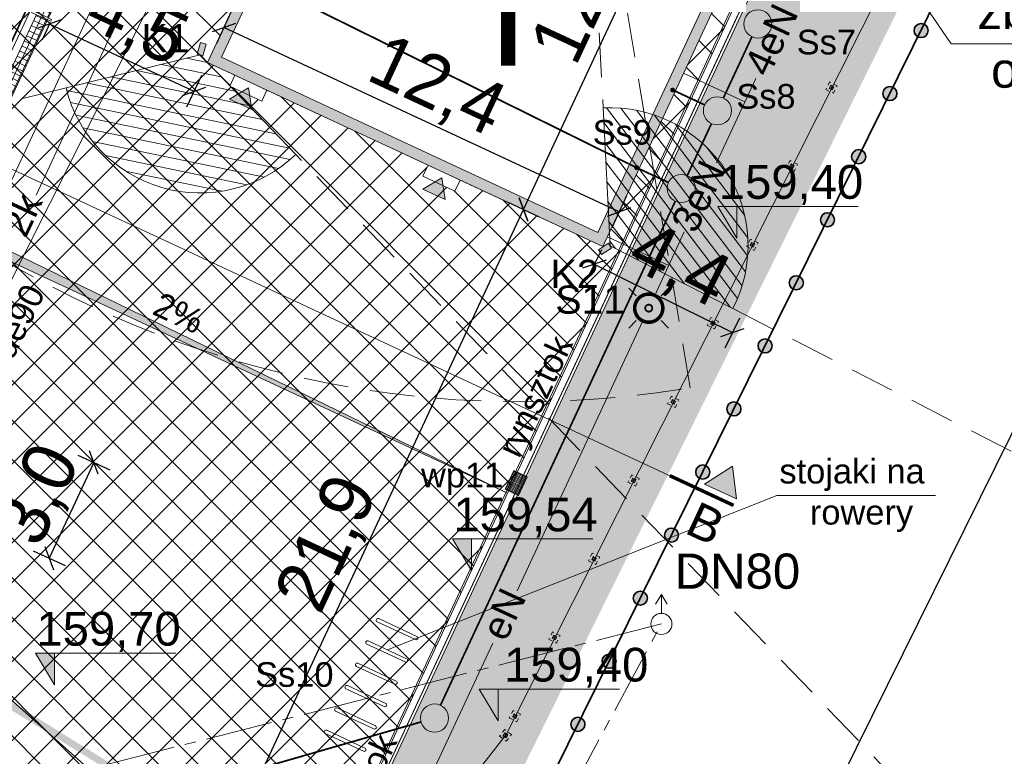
# Model space of a CAD drawing. Header units: millimetres. Extents: x 1962 to 3194, y -795 to -219.
# Tile 54 of 256: x 2251 to 2279, y -650 to -630. Entities that reach past the tile are written whole.
import ezdxf

# ---------------------------------------------------------------- set-up
doc = ezdxf.new("R2010")
doc.units = ezdxf.units.MM
for name, pattern in [('BORDER2', [22.225, 6.35, -3.175, 6.35, -3.175, 0, -3.175]), ('CENTER2', [28.575, 19.05, -3.175, 3.175, -3.175]), ('HIDDEN', [9.525, 6.35, -3.175]), ('L_0_45', [0.5, 0.25, -0.25])]:
    doc.linetypes.add(name, pattern=pattern)
doc.layers.get('0').update_dxf_attribs({"lineweight": 5})
doc.layers.get('Defpoints').update_dxf_attribs({"lineweight": 9})
for name, color, linetype, lineweight in [('A_boisko kolory', 78, 'Continuous', 9), ('A_boisko piłkochwyty', 62, 'Continuous', 9), ('A_chodnik', 132, 'Continuous', 9), ('A_granica obszaru opracowania', 5, 'Continuous', 9), ('A_hatch nawierzchnia', 253, 'Continuous', 9), ('A_hatch zieleń', 3, 'Continuous', 9), ('A_kamery', 23, 'Continuous', 9), ('A_koty wysokośc.', 53, 'Continuous', 9), ('A_latarnie', 22, 'Continuous', 9), ('A_linie przekrojowe', 114, 'Continuous', 9), ('A_mapa projektowa', 253, 'Continuous', 9), ('A_obiekty kontenery', 152, 'Continuous', 9), ('A_obiekty kontenery opisy', 142, 'Continuous', 9), ('A_ogrodzenie 2_4m', 45, 'Continuous', 9), ('A_opisy', 13, 'Continuous', 9), ('A_pzt granica działki', 1, 'BORDER2', 9), ('A_spadki nawierzchni', 7, 'Continuous', 9), ('A_strefy oddziaływania obiektów', 71, 'L_0_45', 9), ('A_usunięcia', 1, 'Continuous', 9), ('A_wymiary pzt', 116, 'Continuous', 9), ('A_wyposażenie kanalizacja', 32, 'Continuous', 9), ('IE_kk', 30, 'Continuous', 9), ('IE_nn', 1, 'Continuous', 9), ('S-kd', 230, 'Continuous', 9), ('S-ks', 12, 'Continuous', 9), ('S-woda', 160, 'Continuous', 5), ('Z_UWAGI INSTALACJE WODNE', 4, 'Continuous', 9)]:
    doc.layers.add(name, color=color, linetype=linetype, lineweight=lineweight)
doc.styles.get("Standard").update_dxf_attribs({"font": 'arial.ttf'})
doc.styles.add('wymiary pzt', font='txt')
doc.dimstyles.new('wymiary pzt', dxfattribs={"dimtxt": 1.5, "dimasz": 0.5, "dimexe": 0.5, "dimexo": 0.1, "dimgap": 0.05, "dimtad": 1, "dimdec": 1, "dimrnd": 0.1, "dimzin": 0, "dimtxsty": 'wymiary pzt', "dimblk": 'OBLIQUE', "dimcen": 1, "dimadec": 1, "dimazin": 0, "dimtfac": 1, "dimtmove": 0, "dimatfit": 3, "dimfxl": 0, "dimarcsym": 0})
picture_1 = doc.add_image_def('image1.tif', size_in_pixel=(3404, 2413))

# ---------------------------------------------------------------- blocks, each defined once
blk = doc.blocks.new('zw$5BF2')
at = {"layer": 'A_obiekty kontenery opisy'}
h = blk.add_hatch(color=256, dxfattribs=at)
h.dxf.hatch_style = 1
h.paths.add_polyline_path([(-0.75, 0.5), (0, 0), (-0.75, -0.5)])
blk.add_lwpolyline([(-0.75, 0.5), (0, 0), (-0.75, -0.5)], close=True, dxfattribs=at)
blk = doc.blocks.new('zw$FF17')
at = {"layer": 'A_obiekty kontenery opisy'}
h = blk.add_hatch(color=256, dxfattribs=at)
h.dxf.hatch_style = 1
h.paths.add_polyline_path([(-12.396, -48.568), (-12.396, -43.412), (-9.367, -43.412), (-9.367, -41.254), (-12.396, -41.254), (-12.396, -36.098), (0, -36.098), (0, -48.568)])
h.paths.add_polyline_path([(-12.096, -48.268), (-12.096, -43.712), (-9.067, -43.712), (-9.067, -40.954), (-12.096, -40.954), (-12.096, -36.398), (-0.3, -36.398), (-0.3, -48.268)], flags=16)
at = {"layer": 'A_wyposażenie kanalizacja'}
h = blk.add_hatch(color=256, dxfattribs=at)
h.dxf.hatch_style = 1
h.paths.add_polyline_path([(-0.08, -43.641, -0.414214), (-0.025, -43.696, -2.414214)])
h = blk.add_hatch(color=256, dxfattribs=at)
h.dxf.hatch_style = 1
h.paths.add_polyline_path([(-0.08, -46.076, -0.414214), (-0.025, -46.131, -2.414214)])
at = {"layer": 'A_obiekty kontenery'}
for points in [[(0, -36.098), (-12.396, -36.098), (-12.396, -41.254), (-9.367, -41.254), (-9.367, -43.412), (-12.396, -43.412), (-12.396, -48.568), (0, -48.568)], [(-0.3, -36.398), (-12.096, -36.398), (-12.096, -40.954), (-9.067, -40.954), (-9.067, -43.712), (-12.096, -43.712), (-12.096, -48.268), (-0.3, -48.268)], [(-10.537, -48.568), (-11.537, -48.568), (-11.537, -48.918), (-10.537, -48.918)], [(-4.479, -48.568), (-5.479, -48.568), (-5.479, -48.918), (-4.479, -48.918)]]:
    blk.add_lwpolyline(points, close=True, dxfattribs=at)
at = {"layer": 'A_wyposażenie kanalizacja'}
for centre in [(-0.08, -43.696), (-0.08, -46.131)]:
    blk.add_circle(centre, 0.055, dxfattribs=at)
at = {"layer": 'A_obiekty kontenery', "xscale": 0.7000000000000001, "yscale": 0.7000000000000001, "zscale": 0.7000000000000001, "rotation": 89.99999999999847}
for p in [(-11.037, -48.728), (-4.979, -48.728)]:
    blk.add_blockref('zw$5BF2', p, dxfattribs=at)
blk = doc.blocks.new('zw$B4C7')
at = {"layer": 'Z_UWAGI INSTALACJE WODNE'}
blk.add_lwpolyline([(-87.991, 37.758), (-0.24, -3.12), (-26.531, -59.557), (-114.282, -18.679)], dxfattribs=at)
at = {"layer": 'Z_UWAGI INSTALACJE WODNE', "linetype": 'L_0_45', "ltscale": 2}
blk.add_lwpolyline([(-0.373, -3.169, 0.05, 0.05, 0), (-26.579, -59.424, 0.05, 0.05, 0), (-114.239, -18.588, 0, 0, 0)], format="xyseb", dxfattribs=at)
blk = doc.blocks.new('zw$72B4')
at = {"layer": 'A_ogrodzenie 2_4m'}
for p, q in [((0.05, -0.05), (-0.05, 0.05)), ((-0.05, -0.05), (0.05, 0.05))]:
    blk.add_line(p, q, dxfattribs=at)
at = {"layer": 'A_ogrodzenie 2_4m', "linetype": 'HIDDEN', "ltscale": 0.01}
blk.add_lwpolyline([(-0.12, 0.12), (-0.12, -0.12), (0.12, -0.12), (0.12, 0.12)], close=True, dxfattribs=at)
at = {"layer": 'A_ogrodzenie 2_4m'}
blk.add_lwpolyline([(-0.05, 0.05), (-0.05, -0.05), (0.05, -0.05), (0.05, 0.05)], close=True, dxfattribs=at)
blk = doc.blocks.new('zw$4BF9')
at = {"layer": 'A_ogrodzenie 2_4m'}
blk.add_lwpolyline([(59.053, 73.799), (29.362, 14.847), (23.382, 7.169)], dxfattribs=at)
for p, rotation in [((38.609, 33.233), 63.26799960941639), ((37.484, 31), 63.26799960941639), ((37.484, 31), 63.26799960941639), ((36.36, 28.767), 63.26799960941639), ((35.235, 26.534), 63.26799960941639), ((34.111, 24.301), 63.26799960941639), ((32.986, 22.069), 63.26799960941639), ((31.861, 19.836), 63.26799960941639), ((30.737, 17.603), 63.26799960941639), ((29.612, 15.37), 63.26799960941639), ((29.342, 14.821), 52.08704927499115)]:
    blk.add_blockref('zw$72B4', p, dxfattribs=dict(at, rotation=rotation))
blk = doc.blocks.new('zw$BBFF')
at = {"layer": 'A_boisko piłkochwyty'}
for p, q in [((0.1, 0.03), (0.6, 0.03)), ((0.6, 0.03), (0.6, -0.03)), ((0.6, -0.03), (0.1, -0.03))]:
    blk.add_line(p, q, dxfattribs=at)
blk.add_lwpolyline([(0, -0.03), (0.1, -0.03), (0.1, 0.03), (0, 0.03)], close=True, dxfattribs=at)
blk = doc.blocks.new('zw$F226')
at = {"layer": 'A_boisko piłkochwyty'}
h = blk.add_hatch(dxfattribs=at)
h.set_pattern_fill('NET', color=256, scale=0.05)
h.set_pattern_definition([(0, (-314.03829, 165.81543), (0, -0.15875), []), (270, (-314.03829, 165.81543), (-0.15875, 0), [])])
h.paths.add_polyline_path([(0.35, 18.47), (0.35, 15.03), (0, 15.03), (0, 18.47)])
h = blk.add_hatch(dxfattribs=at)
h.set_pattern_fill('NET', color=256, scale=0.05)
h.set_pattern_definition([(0, (-314.03829, 160.81543), (0, -0.15875), []), (270, (-314.03829, 160.81543), (-0.15875, 0), [])])
h.paths.add_polyline_path([(0.35, 14.97), (0.35, 10.03), (0, 10.03), (0, 14.97)])
h = blk.add_hatch(dxfattribs=at)
h.set_pattern_fill('NET', color=256, scale=0.05)
h.set_pattern_definition([(0, (-314.03829, 155.81543), (0, -0.15875), []), (270, (-314.03829, 155.81543), (-0.15875, 0), [])])
h.paths.add_polyline_path([(0.35, 9.97), (0.35, 5.03), (0, 5.03), (0, 9.97)])
h = blk.add_hatch(dxfattribs=at)
h.set_pattern_fill('NET', color=256, scale=0.05)
h.set_pattern_definition([(0, (-314.03829, 150.81543), (0, -0.15875), []), (270, (-314.03829, 150.81543), (-0.15875, 0), [])])
h.paths.add_polyline_path([(0.35, 4.97), (0.35, 0.03), (0, 0.03), (0, 4.97)])
for p, q in [((0, 15.03), (0, 18.47)), ((0.35, 15.03), (0.35, 18.47)), ((0, 10.03), (0, 14.97)), ((0.35, 10.03), (0.35, 14.97)), ((0, 5.03), (0, 9.97)), ((0.35, 5.03), (0.35, 9.97)), ((0, 0.03), (0, 4.97)), ((0.35, 0.03), (0.35, 4.97))]:
    blk.add_line(p, q, dxfattribs=at)
for p in [(-0.1, 18.5), (-0.1, 15), (-0.1, 10), (-0.1, 5), (-0.1, 0)]:
    blk.add_blockref('zw$BBFF', p, dxfattribs=at)
blk = doc.blocks.new('zw$9027')
at = {"layer": 'A_kamery'}
h = blk.add_hatch(dxfattribs=at)
h.set_pattern_fill('ANSI31', color=256, scale=0.1, angle=75)
h.set_pattern_definition([(120, (-454.74393, -175.43134), (-0.27496307, -0.15875), [])])
h.paths.add_polyline_path([(3.237, -2.217, 0.57735), (0.302, 3.912), (0, 0)])
at = {"layer": 'A_kamery', "linetype": 'HIDDEN', "ltscale": 0.2}
for p, q in [((2.226, 28.837), (0.302, 3.912)), ((3.237, -2.217), (23.861, -16.346))]:
    blk.add_line(p, q, dxfattribs=at)
at = {"layer": 'A_kamery'}
for p, q in [((0.302, 3.912), (0, 0)), ((0, 0), (3.237, -2.217))]:
    blk.add_line(p, q, dxfattribs=at)
blk.add_lwpolyline([(0.036, -0.075), (-0.27, -0.221), (-0.341, -0.072), (-0.036, 0.075)], close=True, dxfattribs=at)
at = {"layer": 'A_kamery', "linetype": 'HIDDEN', "ltscale": 0.2}
blk.add_arc((0, 0), 28.923, 325.586, 85.586, dxfattribs=at)
at = {"layer": 'A_kamery'}
blk.add_arc((0, 0), 3.923, 325.586, 85.586, dxfattribs=at)
blk.add_solid([(-0.036, 0.075), (0.036, -0.075), (-0.341, -0.072), (-0.27, -0.221)], dxfattribs=at)
blk = doc.blocks.new('zw$CA91')
at = {"layer": 'A_koty wysokośc.'}
h = blk.add_hatch(color=256, dxfattribs=at)
h.dxf.hatch_style = 1
h.paths.add_polyline_path([(-0.448, 0.753), (0, 0), (0, 0.753)])
blk.add_lwpolyline([(2.874, 0.753), (-0.448, 0.753), (0, 0), (0, 0.753)], dxfattribs=at)
blk = doc.blocks.new('zw$3AD2')
at = {"layer": 'A_opisy'}
for points in [[(-0.05, 0.05), (-1.25, 0.05)], [(-1.25, -0.05), (-0.05, -0.05)]]:
    blk.add_lwpolyline(points, dxfattribs=at)
for centre, start, end in [((-1.25, 0), 90, 270), ((-0.05, 0), 270, 90)]:
    blk.add_arc(centre, 0.05, start, end, dxfattribs=at)
blk = doc.blocks.new('zw$374C')
at = {"layer": 'A_opisy', "rotation": 335.0218058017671}
for p in [(0.024, -0.066), (-0.271, -0.701), (-0.567, -1.335), (-0.863, -1.97), (-1.158, -2.605), (-1.454, -3.239)]:
    blk.add_blockref('zw$3AD2', p, dxfattribs=at)
blk = doc.blocks.new('zw$FF0C')
at = {"layer": 'A_linie przekrojowe'}
h = blk.add_hatch(color=256, dxfattribs=at)
h.dxf.hatch_style = 1
h.paths.add_polyline_path([(-1.118, -0.031), (-0.604, -0.822), (-0.181, 0.084)])
blk.add_lwpolyline([(-0.181, 0.084), (-1.118, -0.031), (-0.604, -0.822)], close=True, dxfattribs=at)
at = {"layer": 'A_linie przekrojowe', "const_width": 0.1}
blk.add_lwpolyline([(0, 0), (-0.845, -1.813)], dxfattribs=at)
blk = doc.blocks.new('zw$928B')
at = {"layer": 'A_linie przekrojowe'}
blk.add_lwpolyline([(-4.532, 2.111), (0, 0)], dxfattribs=at)
at = {"layer": 'Defpoints'}
blk.add_line((-116.438, 54.242), (-4.532, 2.111), dxfattribs=at)
at = {"layer": 'A_linie przekrojowe', "rotation": 270}
blk.add_blockref('zw$FF0C', (0, 0), dxfattribs=at)
at = {"layer": 'A_linie przekrojowe', "insert": (-0.791, -0.514), "char_height": 1, "width": 1.13204, "attachment_point": 5, "rotation": 335.0218}
blk.add_mtext('B', dxfattribs=at)
blk = doc.blocks.new('_Oblique')
at = {"color": 0, "linetype": 'ByBlock', "lineweight": -2}
blk.add_line((-0.5, -0.5), (0.5, 0.5), dxfattribs=at)
blk = doc.blocks.new('*D72')
at = {"layer": 'A_wymiary pzt', "color": 0, "lineweight": -2}
for p, q in [((2155.315, -593.841), (2154.893, -594.748)), ((2155.104, -594.295), (2247.02, -637.113)), ((2247.231, -636.66), (2246.809, -637.566))]:
    blk.add_line(p, q, dxfattribs=at)
at = {"layer": 'Defpoints', "color": 0}
for p in [(2178.9, -543.213), (2270.816, -586.031), (2247.02, -637.113)]:
    blk.add_point(p, dxfattribs=at)
at = {"layer": 'A_wymiary pzt', "color": 0, "lineweight": -2, "xscale": 0.5, "yscale": 0.5, "zscale": 0.5}
for p, rotation in [((2155.104, -594.295), 155.0218058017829), ((2247.02, -637.113), 335.0218058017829)]:
    blk.add_blockref('_Oblique', p, dxfattribs=dict(at, rotation=rotation))
at = {"layer": 'A_wymiary pzt', "color": 0, "insert": (2201.475, -614.818), "char_height": 1.5, "attachment_point": 5, "rotation": 335.0218, "style": 'wymiary pzt'}
blk.add_mtext('101,4', dxfattribs=at)
blk = doc.blocks.new('*D105')
at = {"layer": 'A_wymiary pzt', "color": 0, "lineweight": -2}
for p, q in [((2252.486, -641.896), (2253.392, -642.318)), ((2252.939, -642.107), (2251.672, -644.826)), ((2251.219, -644.615), (2252.126, -645.037))]:
    blk.add_line(p, q, dxfattribs=at)
at = {"layer": 'Defpoints', "color": 0}
for p in [(2247.134, -639.403), (2245.867, -642.122), (2251.672, -644.826)]:
    blk.add_point(p, dxfattribs=at)
at = {"layer": 'A_wymiary pzt', "color": 0, "lineweight": -2, "xscale": 0.5, "yscale": 0.5, "zscale": 0.5}
for p, rotation in [((2252.939, -642.107), 65.0218058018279), ((2251.672, -644.826), 245.0218058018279)]:
    blk.add_blockref('_Oblique', p, dxfattribs=dict(at, rotation=rotation))
at = {"layer": 'A_wymiary pzt', "color": 0, "insert": (2251.42, -643.054), "char_height": 1.5, "attachment_point": 5, "rotation": 65.0218, "style": 'wymiary pzt'}
blk.add_mtext('3,0', dxfattribs=at)
blk = doc.blocks.new('zw$354D')
at = {"layer": 'A_granica obszaru opracowania', "linetype": 'Continuous', "lineweight": 35}
h = blk.add_hatch(color=5, dxfattribs=at)
h.dxf.hatch_style = 1
edge = h.paths.add_edge_path()
edge.add_ellipse((0, 0), major_axis=(20, 0), ratio=1, start_angle=0, end_angle=360)
at = {"layer": 'A_granica obszaru opracowania', "color": 5, "linetype": 'Continuous', "lineweight": 35}
blk.add_circle((0, 0), 20, dxfattribs=at)
blk = doc.blocks.new('*D153')
at = {"layer": 'A_wymiary pzt', "color": 0, "lineweight": -2}
for p, q in [((2301.751, -594.206), (2302.647, -594.649)), ((2272.499, -654.498), (2302.199, -594.428)), ((2272.051, -654.276), (2272.947, -654.719))]:
    blk.add_line(p, q, dxfattribs=at)
at = {"layer": 'Defpoints', "color": 0}
for p in [(2294.676, -590.708), (2302.199, -594.428), (2264.976, -650.778)]:
    blk.add_point(p, dxfattribs=at)
at = {"layer": 'A_wymiary pzt', "color": 0, "lineweight": -2, "xscale": 0.5, "yscale": 0.5, "zscale": 0.5}
for p, rotation in [((2302.199, -594.428), 63.69114153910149), ((2272.499, -654.498), 243.6911415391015)]:
    blk.add_blockref('_Oblique', p, dxfattribs=dict(at, rotation=rotation))
at = {"layer": 'A_wymiary pzt', "color": 0, "insert": (2286.473, -624.029), "char_height": 1.5, "attachment_point": 5, "rotation": 63.6911, "style": 'wymiary pzt'}
blk.add_mtext('67,0', dxfattribs=at)
blk = doc.blocks.new('*D154')
at = {"layer": 'A_wymiary pzt', "color": 0, "lineweight": -2}
for p, q in [((2255.898, -654.792), (2265.154, -634.921)), ((2265.608, -635.132), (2264.701, -634.71)), ((2256.351, -655.003), (2255.444, -654.581))]:
    blk.add_line(p, q, dxfattribs=at)
at = {"layer": 'Defpoints', "color": 0}
for p in [(2265.154, -634.921), (2268.044, -636.267), (2258.787, -656.138)]:
    blk.add_point(p, dxfattribs=at)
at = {"layer": 'A_wymiary pzt', "color": 0, "lineweight": -2, "xscale": 0.5, "yscale": 0.5, "zscale": 0.5}
for p, rotation in [((2265.154, -634.921), 65.02180580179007), ((2255.898, -654.792), 245.02180580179)]:
    blk.add_blockref('_Oblique', p, dxfattribs=dict(at, rotation=rotation))
at = {"layer": 'A_wymiary pzt', "color": 0, "insert": (2259.64, -644.444), "char_height": 1.5, "attachment_point": 5, "rotation": 65.0218, "style": 'wymiary pzt'}
blk.add_mtext('21,9', dxfattribs=at)
blk = doc.blocks.new('*D155')
at = {"layer": 'A_wymiary pzt', "color": 0, "lineweight": -2}
for p, q in [((2270.873, -623.828), (2269.967, -623.406)), ((2265.154, -634.921), (2270.42, -623.617)), ((2265.608, -635.132), (2264.701, -634.71))]:
    blk.add_line(p, q, dxfattribs=at)
at = {"layer": 'Defpoints', "color": 0}
for p in [(2270.42, -623.617), (2272.675, -624.668), (2268.044, -636.267)]:
    blk.add_point(p, dxfattribs=at)
at = {"layer": 'A_wymiary pzt', "color": 0, "lineweight": -2, "xscale": 0.5, "yscale": 0.5, "zscale": 0.5}
for p, rotation in [((2270.42, -623.617), 65.02180580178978), ((2265.154, -634.921), 245.0218058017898)]:
    blk.add_blockref('_Oblique', p, dxfattribs=dict(at, rotation=rotation))
at = {"layer": 'A_wymiary pzt', "color": 0, "insert": (2266.901, -628.856), "char_height": 1.5, "attachment_point": 5, "rotation": 65.0218, "style": 'wymiary pzt'}
blk.add_mtext('12,5', dxfattribs=at)
blk = doc.blocks.new('*D161')
at = {"layer": 'A_wymiary pzt', "color": 0, "lineweight": -2}
for p, q in [((2256.844, -629.295), (2256.422, -630.201)), ((2267.87, -634.983), (2256.633, -629.748)), ((2268.081, -634.529), (2267.659, -635.436))]:
    blk.add_line(p, q, dxfattribs=at)
at = {"layer": 'Defpoints', "color": 0}
for p in [(2261.438, -619.433), (2272.675, -624.668), (2256.633, -629.748)]:
    blk.add_point(p, dxfattribs=at)
at = {"layer": 'A_wymiary pzt', "color": 0, "lineweight": -2, "xscale": 0.5, "yscale": 0.5, "zscale": 0.5}
for p, rotation in [((2256.633, -629.748), 155.0218058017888), ((2267.87, -634.983), 335.0218058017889)]:
    blk.add_blockref('_Oblique', p, dxfattribs=dict(at, rotation=rotation))
at = {"layer": 'A_wymiary pzt', "color": 0, "insert": (2262.664, -631.479), "char_height": 1.5, "attachment_point": 5, "rotation": 335.0218, "style": 'wymiary pzt'}
blk.add_mtext('12,4', dxfattribs=at)
blk = doc.blocks.new('*D162')
at = {"layer": 'A_wymiary pzt', "color": 0, "lineweight": -2}
for p, q in [((2251.699, -629.604), (2251.468, -630.1)), ((2255.789, -631.561), (2251.679, -629.647)), ((2256, -631.108), (2255.578, -632.014))]:
    blk.add_line(p, q, dxfattribs=at)
at = {"layer": 'Defpoints', "color": 0}
for p in [(2261.438, -619.433), (2251.679, -629.647), (2251.741, -629.513)]:
    blk.add_point(p, dxfattribs=at)
at = {"layer": 'A_wymiary pzt', "color": 0, "lineweight": -2, "xscale": 0.5, "yscale": 0.5, "zscale": 0.5}
for p, rotation in [((2251.679, -629.647), 155.0218058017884), ((2255.789, -631.561), 335.0218058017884)]:
    blk.add_blockref('_Oblique', p, dxfattribs=dict(at, rotation=rotation))
at = {"layer": 'A_wymiary pzt', "color": 0, "insert": (2254.143, -629.725), "char_height": 1.5, "attachment_point": 5, "rotation": 335.0218, "style": 'wymiary pzt'}
blk.add_mtext('4,5', dxfattribs=at)
blk = doc.blocks.new('*D168')
at = {"layer": 'A_wymiary pzt', "color": 0, "lineweight": -2}
for p, q in [((2267.365, -636.061), (2266.941, -636.918)), ((2267.163, -636.47), (2271.092, -638.413)), ((2271.294, -638.004), (2270.87, -638.861))]:
    blk.add_line(p, q, dxfattribs=at)
at = {"layer": 'Defpoints', "color": 0}
for p in [(2267.409, -635.971), (2271.338, -637.915), (2271.092, -638.413)]:
    blk.add_point(p, dxfattribs=at)
at = {"layer": 'A_wymiary pzt', "color": 0, "lineweight": -2, "xscale": 0.5, "yscale": 0.5, "zscale": 0.5}
for p, rotation in [((2267.163, -636.47), 153.6817073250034), ((2271.092, -638.413), 333.6817073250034)]:
    blk.add_blockref('_Oblique', p, dxfattribs=dict(at, rotation=rotation))
at = {"layer": 'A_wymiary pzt', "color": 0, "insert": (2269.557, -636.572), "char_height": 1.5, "attachment_point": 5, "rotation": 333.6817, "style": 'wymiary pzt'}
blk.add_mtext('4,4', dxfattribs=at)
blk = doc.blocks.new('zw$4BE7')
at = {"layer": 'A_latarnie'}
for p, q in [((-0.354, 0.354), (-0.566, 0.566)), ((0.354, 0.354), (0.566, 0.566)), ((-0.566, -0.566), (-0.354, -0.354)), ((0.566, -0.566), (0.354, -0.354))]:
    blk.add_line(p, q, dxfattribs=at)
at = {"layer": 'A_latarnie', "const_width": 0.1}
blk.add_lwpolyline([(0.152, -0.37, 0.831927), (-0.009, 0.4, 1.202028), (0.152, -0.37)], format="xyb", dxfattribs=at)
at = {"layer": 'A_latarnie'}
blk.add_lwpolyline([(0.038, -0.093, 0.05, 0.05, 0.831927), (-0.002, 0.1, 0.05, 0.05, 1.202028)], format="xyseb", close=True, dxfattribs=at)
blk = doc.blocks.new('zw$8BE4')
at = {"layer": 'A_latarnie', "xscale": -1, "rotation": 179.9999999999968}
blk.add_blockref('zw$4BE7', (93.196, -102.494), dxfattribs=at)
blk = doc.blocks.new('zw$5664')
at = {"layer": 'IE_kk'}
blk.add_line((75.783, -99.286), (84.154, -81.316), dxfattribs=at)
blk.add_text('2k', height=0.8, rotation=65.0218, dxfattribs=at).set_placement((75.486, -100.536))
blk = doc.blocks.new('zw$253A')
at = {"layer": 'IE_nn'}
for p, q in [((70.928, -107.783), (80.158, -87.968)), ((94.188, -95.818), (95.929, -96.629)), ((95.122, -98.36), (96.235, -95.971)), ((93.365, -102.132), (94.207, -100.324)), ((92.023, -100.467), (93.763, -101.278)), ((89.452, -110.532), (93.027, -102.857)), ((85.804, -118.363), (88.761, -112.015))]:
    blk.add_line(p, q, dxfattribs=at)
for s, p in [('4eN', (96.603, -95.961)), ('3eN', (94.532, -100.407)), ('eN', (89.129, -112.005))]:
    blk.add_text(s, height=0.8, rotation=65.0229, dxfattribs=at).set_placement(p)
at = {"layer": 'IE_nn', "color": 5}
blk.add_text('S11', height=0.8, dxfattribs=at).set_placement((90.54, -102.651))
blk = doc.blocks.new('zw$FBD4')
at = {"layer": 'S-kd'}
h = blk.add_hatch(dxfattribs=at)
h.set_pattern_fill('ANSI31', color=230, scale=0.01, angle=290.0218)
h.set_pattern_definition([(335.0218058, (1652.718134, 1652.530146), (0.01340717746, 0.02878037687), [])])
h.paths.add_polyline_path([(89.113, -107.643), (89.493, -107.821), (89.743, -107.286), (89.362, -107.109)])
for points in [[(84.146, -118.437), (113.78, -54.823), (114.007, -54.928), (84.373, -118.543)], [(89.743, -107.286), (89.493, -107.821), (89.113, -107.643), (89.362, -107.109)]]:
    blk.add_lwpolyline(points, close=True, dxfattribs=at)
at = {"layer": 'S-kd', "color": 7}
for s, p in [('Ss7', (97.402, -95.281)), ('Ss8', (95.684, -96.824)), ('Ss9', (91.6, -97.846)), ('wp11', (86.723, -107.59)), ('Ss10', (82.009, -113.257))]:
    blk.add_text(s, height=0.7, dxfattribs=at).set_placement(p)
at = {"layer": 'S-kd', "color": 7, "char_height": 0.7, "width": 14.81305, "attachment_point": 1, "rotation": 64.903}
for insert in [(88.877, -106.495), (83.885, -117.808)]:
    blk.add_mtext('rynsztok', dxfattribs=dict(at, insert=insert))
blk = doc.blocks.new('zw$8536')
at = {"layer": 'S-ks', "const_width": 0.05}
for points in [[(-26.31, -43.021), (-37.282, -37.598)], [(-23.031, -39.299), (-23.844, -41.042)], [(-23.844, -41.042), (-23.031, -39.299)], [(-23.844, -41.042), (-23.031, -39.299)], [(-25.282, -40.814), (-24.375, -41.236)], [(-24.872, -43.249), (-24.181, -41.767)], [(-24.872, -43.249), (-24.181, -41.767)], [(-24.181, -41.767), (-24.872, -43.249)], [(-26.31, -43.021), (-25.403, -43.443)], [(-31.884, -58.302), (-25.21, -43.974)], [(-62.223, -67.352), (-32.437, -58.775)]]:
    blk.add_lwpolyline(points, dxfattribs=at)
at = {"layer": 'S-ks'}
for centre in [(-22.863, -38.936), (-24.012, -41.405), (-25.041, -43.612), (-32.053, -58.665)]:
    blk.add_circle(centre, 0.4, dxfattribs=at)
blk = doc.blocks.new('zw$2E05')
at = {"layer": 'S-woda'}
for p, q in [((-6.249, -1.979), (-28.28, -45.846)), ((2.628, -30.572), (2.628, -30.031))]:
    blk.add_line(p, q, dxfattribs=at)
for points in [[(2.46, -30.31), (2.628, -30.031)], [(2.796, -30.31), (2.628, -30.031)]]:
    blk.add_lwpolyline(points, dxfattribs=at)
at = {"layer": 'S-woda', "linetype": 'CENTER2', "ltscale": 0.1}
for points in [[(2.628, -30.872), (-70.08, -49.272), (-68.068, -47.658), (-67.805, -48.697)], [(-34.264, -52.56), (-16.388, -48.051), (-5.621, -42.356), (-1.402, -38.363), (2.628, -30.872)]]:
    blk.add_lwpolyline(points, dxfattribs=at)
at = {"layer": 'S-woda'}
blk.add_circle((2.628, -30.872), 0.3, dxfattribs=at)
at = {"layer": 'S-woda', "linetype": 'CENTER2', "ltscale": 0.1}
blk.add_arc((2.628, -30.872), 75, 47.10386, 200.67166, dxfattribs=at)
at = {"layer": 'S-ks', "color": 7, "insert": (-17.754, -25.788), "char_height": 0.7, "width": 8.86657, "attachment_point": 1, "rotation": 64.0769}
blk.add_mtext('PEHD de90', dxfattribs=at)
at = {"layer": 'S-ks', "color": 7, "insert": (3.003, -28.872), "char_height": 1, "width": 3.70434, "attachment_point": 1}
blk.add_mtext('DN80', dxfattribs=at)

msp = doc.modelspace()

# ---------------------------------------------------------------- hatches: boundary and pattern name
at = {"layer": 'A_boisko kolory'}
h = msp.add_hatch(dxfattribs=at)
h.set_pattern_fill('LINE', color=150, scale=0.1, angle=45, style=2)
h.set_pattern_definition([(45, (-0.84455, -1.81294), (-0.224506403, 0.224506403), [])])
h.paths.add_polyline_path([(2220.2212, -628.5698), (2240.9113, -638.2082), (2245.5099, -628.3367, -0.4142109), (2238.39, -608.7977), (2239.9354, -605.4801, -0.4142109), (2259.4744, -598.36), (2264.073, -588.4884), (2243.3829, -578.85)])
h.paths.add_polyline_path([(2240.0139, -597.0044), (2240.0641, -597.0601, -0.0037918), (2240.2875, -596.8616), (2240.2381, -596.8051, 0.0037918)], flags=16)
h.paths.add_polyline_path([(2237.9343, -629.1921, 0.0037918), (2238.151, -629.3996), (2238.2025, -629.345, -0.0037918), (2237.9866, -629.1384)], flags=16)
h.paths.add_polyline_path([(2235.9324, -602.1594), (2235.9981, -602.1955, -0.0037918), (2236.1441, -601.9347), (2236.0789, -601.8976, 0.0037918)], flags=16)
h.paths.add_polyline_path([(2242.639, -595.0063), (2242.6793, -595.0695, -0.0037918), (2242.9325, -594.9109), (2242.8932, -594.847, 0.0037918)], flags=16)
h.paths.add_polyline_path([(2237.7574, -599.4111), (2237.8162, -599.4577, -0.0037918), (2238.0035, -599.2248), (2237.9454, -599.1773, 0.0037918)], flags=16)
h.paths.add_polyline_path([(2235.7684, -626.7036, 0.0037918), (2235.9476, -626.9442), (2236.0075, -626.899, -0.0037918), (2235.8289, -626.6593)], flags=16)
h.paths.add_polyline_path([(2240.4837, -631.286, 0.0037918), (2240.7319, -631.4546), (2240.7735, -631.3922, -0.0037918), (2240.5263, -631.2243), (2240.4837, -631.286)], flags=16)
h.paths.add_polyline_path([(2234.0463, -623.8898, 0.0037918), (2234.183, -624.1568), (2234.2495, -624.1221, -0.0037918), (2234.1133, -623.8561)], flags=16)
h.paths.add_polyline_path([(2234.499, -605.1318), (2234.567, -605.1635), (2234.6937, -604.8915), (2234.6257, -604.8599)], flags=16)
h.paths.add_polyline_path([(2232.8157, -620.8288, 0.0037918), (2232.9062, -621.1148), (2232.9775, -621.0917, -0.0037918), (2232.8874, -620.8067)], flags=16)
h.paths.add_polyline_path([(2245.5596, -593.4722), (2245.5889, -593.5413, -0.0037918), (2245.865, -593.4269), (2245.8368, -593.3574, 0.0037918)], flags=16)
h.paths.add_polyline_path([(2233.1662, -608.1501), (2233.2365, -608.1761, -0.0037918), (2233.3423, -607.8966), (2233.2723, -607.8695, 0.0037918)], flags=16)
h.paths.add_polyline_path([(2258.4787, -592.6869, -0.0037918), (2258.7663, -592.7682), (2258.7873, -592.6961, 0.0037918), (2258.4986, -592.6146)], flags=16)
h.paths.add_polyline_path([(2248.6947, -592.4449), (2248.712, -592.5179, -0.0037918), (2249.0033, -592.451), (2248.9871, -592.3778, 0.0037918)], flags=16)
h.paths.add_polyline_path([(2232.2846, -611.3292), (2232.3582, -611.3431, -0.0037918), (2232.416, -611.0499), (2232.3426, -611.0349, 0.0037918)], flags=16)
h.paths.add_polyline_path([(2232.1111, -617.6059, 0.0037918), (2232.1527, -617.903), (2232.2269, -617.892, -0.0037918), (2232.1854, -617.596)], flags=16)
h.paths.add_polyline_path([(2255.2478, -592.0847, -0.0037918), (2255.545, -592.117), (2255.5536, -592.0425, 0.0037918), (2255.2554, -592.01)], flags=16)
h.paths.add_polyline_path([(2231.9436, -614.6106), (2232.0186, -614.6121, -0.0037918), (2232.0268, -614.3133), (2231.9519, -614.3107, 0.0037918)], flags=16)
h.paths.add_polyline_path([(2251.9568, -591.9529), (2251.9618, -592.0278, -0.0037918), (2252.2601, -592.0103), (2252.2563, -591.9354, 0.0037918)], flags=16)
at = {"layer": 'A_hatch nawierzchnia'}
h = msp.add_hatch(dxfattribs=at)
h.set_pattern_fill('NET', color=256, scale=0.25, angle=45)
h.paths.add_polyline_path([(2244.2422, -643.2184), (2266.1624, -596.1636), (2267.2502, -596.6703), (2267.7147, -595.6732), (2266.6269, -595.1665), (2270.0515, -587.815), (2271.842, -583.9716), (2272.6274, -582.2855), (2289.3427, -590.0723), (2258.64, -655.9799)])
h.paths.add_polyline_path([(2265.2389, -611.275), (2276.4755, -616.5095), (2287.9182, -591.946), (2284.209, -590.2181), (2284.3568, -589.9008), (2283.4503, -589.4785), (2283.3025, -589.7958), (2281.2974, -588.8617), (2281.4452, -588.5445), (2280.5387, -588.1222), (2280.3909, -588.4395), (2274.3629, -585.6313), (2271.6865, -591.3765), (2272.4652, -591.7393), (2272.3174, -592.0565), (2273.2239, -592.4788), (2273.3717, -592.1615), (2274.0053, -592.4567)], flags=16)
h.paths.add_polyline_path([(2256.1727, -630.7369), (2256.9513, -631.0996), (2256.8035, -631.4169), (2257.71, -631.8391), (2257.8578, -631.5219), (2262.4427, -633.6577), (2262.2949, -633.975), (2263.2014, -634.3973), (2263.3492, -634.08), (2267.4093, -635.9714), (2272.675, -624.6677), (2270.3463, -623.5829), (2270.4941, -623.2656), (2269.4063, -622.7589), (2269.2585, -623.0762), (2266.6434, -621.8579), (2266.7912, -621.5406), (2265.7034, -621.0339), (2265.5556, -621.3512), (2261.4384, -619.4332), (2259.2612, -624.107), (2257.9015, -623.4736), (2256.9902, -625.4297), (2257.1262, -625.4931), (2256.2816, -627.306), (2257.3694, -627.8127), (2258.2139, -625.9998), (2258.3499, -626.0631)], flags=16)
h = msp.add_hatch(dxfattribs=at)
h.set_pattern_fill('NET', color=256, scale=0.25, angle=45)
h.paths.add_polyline_path([(2244.2422, -643.2184), (2258.1937, -655.4999), (2258.787, -656.138), (2246.6238, -656.4408)])
at = {"layer": 'A_hatch zieleń'}
h = msp.add_hatch(dxfattribs=at)
h.set_pattern_fill('DOTS', color=256, scale=0.25, angle=45, style=2)
h.paths.add_polyline_path([(2124.8955, -656.6079), (2175.5155, -535.2279), (2217.6755, -554.8679), (2294.6755, -590.7079), (2276.9455, -626.5779), (2264.9755, -650.7779), (2259.2365, -657.1897), (2258.8732, -656.1424), (2289.6303, -590.118), (2272.5887, -582.1792), (2270.9587, -585.6782), (2237.5735, -570.1259), (2238.4096, -568.3311), (2213.3004, -556.6341), (2212.4643, -558.4289), (2176.9035, -541.8631), (2164.7421, -567.9694), (2163.2011, -567.2516), (2161.4444, -571.0225), (2162.9854, -571.7403), (2149.822, -599.9974), (2145.9151, -609.6145), (2169.5087, -620.6054), (2169.3651, -620.9136), (2151.0171, -612.3662), (2139.337, -637.4391), (2151.9955, -643.336), (2210.0903, -646.1292), (2239.1742, -659.6778), (2239.9548, -664.0452), (2157.6955, -678.7479)])
h.paths.add_polyline_path([(2175.6895, -664.8599), (2168.6495, -663.6889), (2169.7455, -656.7629), (2176.7115, -657.8029)], flags=16)
h.paths.add_polyline_path([(2186.4705, -662.7969), (2180.4435, -662.3689), (2180.7715, -657.3009), (2186.7695, -657.7219)], flags=16)
at = {"layer": 'A_spadki nawierzchni'}
h = msp.add_hatch(color=256, dxfattribs=at)
h.dxf.hatch_style = 1
h.paths.add_polyline_path([(2264.6977, -642.9763), (2247.9824, -635.1896), (2248.1091, -634.9176)])

# ---------------------------------------------------------------- linework, layer by layer
at = {"layer": 'A_chodnik'}
msp.add_lwpolyline([(2249.5714, -662.2662), (2246.5654, -656.5018), (2145.9151, -609.6145), (2149.822, -599.9974), (2162.9854, -571.7403), (2161.4444, -571.0225), (2163.2011, -567.2516), (2164.7421, -567.9694), (2176.9035, -541.8631), (2212.4643, -558.4289), (2213.3004, -556.6341), (2238.4096, -568.3311), (2237.5735, -570.1259), (2270.9587, -585.6782), (2272.5887, -582.1792), (2289.6303, -590.118), (2258.8732, -656.1424), (2259.2472, -657.2205)], close=True, dxfattribs=at)
msp.add_lwpolyline([(2164.7808, -568.0757), (2176.9423, -541.9694), (2212.503, -558.5352), (2213.3391, -556.7404), (2238.3033, -568.3698), (2237.4672, -570.1646), (2270.9974, -585.7845), (2272.6274, -582.2855), (2289.524, -590.1567), (2258.787, -656.138), (2259.1755, -657.2579)], dxfattribs=at)
at = {"layer": 'A_granica obszaru opracowania', "color": 5, "linetype": 'Continuous', "lineweight": 35}
msp.add_lwpolyline([(2295.8483, -590.5918), (2265.9888, -650.9847)], dxfattribs=at)
at = {"layer": 'A_hatch nawierzchnia'}
msp.add_line((2244.2422, -643.2184), (2258.787, -656.138), dxfattribs=at)
for points in [[(2289.3427, -590.0723), (2258.64, -655.9799)], [(2289.524, -590.1567), (2258.787, -656.138)], [(2258.3499, -626.0631), (2256.1727, -630.7369), (2256.9513, -631.0996), (2256.8035, -631.4169), (2257.71, -631.8391), (2257.8578, -631.5219), (2262.4427, -633.6577), (2262.2949, -633.975), (2263.2014, -634.3973), (2263.3492, -634.08), (2267.4093, -635.9714), (2272.675, -624.6677)]]:
    msp.add_lwpolyline(points, dxfattribs=at)
at = {"layer": 'A_opisy'}
msp.add_lwpolyline([(2276.8628, -643.0447), (2272.3521, -643.0447), (2261.2843, -647.4329)], dxfattribs=at)
at = {"layer": 'A_pzt granica działki', "ltscale": 0.2, "const_width": 0.3}
msp.add_lwpolyline([(2175.5155, -535.2279), (2217.6755, -554.8679), (2294.6755, -590.7079), (2276.9455, -626.5779), (2264.9755, -650.7779), (2259.1755, -657.2579), (2249.3955, -662.3579), (2157.6955, -678.7479), (2124.8955, -656.6079)], close=True, dxfattribs=at)
at = {"layer": 'A_spadki nawierzchni'}
msp.add_lwpolyline([(2264.6977, -642.9763), (2247.9824, -635.1896), (2248.1091, -634.9176), (2264.6977, -642.9763)], dxfattribs=at)
at = {"layer": 'A_strefy oddziaływania obiektów', "ltscale": 5}
msp.add_lwpolyline([(2235.7337, -664.3934, 0.5, 0.5, 0), (2249.2649, -661.9749, 0.5, 0.5, 0), (2258.926, -656.9368, 0.5, 0.5, 0), (2264.6411, -650.5517, 0.5, 0.5, 0), (2276.587, -626.4006, 0.5, 0.5, 0), (2294.1355, -590.8977, 0.5, 0.5, 0), (2217.5067, -555.2305, 0.5, 0.5, 0), (2175.7243, -535.7664, 0.5, 0.5, 0), (2141.4837, -617.8708, 0, 0, 0)], format="xyseb", dxfattribs=at)
at = {"layer": 'A_usunięcia', "color": 2, "linetype": 'HIDDEN', "ltscale": 0.1, "const_width": 0.3}
msp.add_lwpolyline([(2264.6587, -649.8386), (2293.9995, -591.5819)], dxfattribs=at)
at = {"layer": 'A_usunięcia', "linetype": 'HIDDEN', "ltscale": 0.2, "const_width": 0.2}
msp.add_lwpolyline([(2243.0257, -655.0404), (2248.7555, -647.8899), (2261.6243, -655.8634), (2264.6587, -649.8386)], dxfattribs=at)
at = {"layer": 'S-kd', "color": 7}
msp.add_lwpolyline([(2288.9314, -630.2098), (2277.3033, -630.2098), (2270.796, -620.6895)], dxfattribs=at)

# ---------------------------------------------------------------- block references
at = {"layer": 'A_boisko piłkochwyty', "rotation": 155.0218058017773}
msp.add_blockref('zw$F226', (2257.9718, -615.901), dxfattribs=at)
at = {"layer": 'A_granica obszaru opracowania', "xscale": 0.01000000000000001, "yscale": 0.01000000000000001, "zscale": 0.01000000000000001, "rotation": 78.28667023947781}
for p in [(2276.4521, -629.831), (2275.5653, -631.6237), (2274.6786, -633.4164), (2273.7919, -635.2091), (2272.9052, -637.0018), (2272.0185, -638.7945), (2271.1318, -640.5872), (2270.2451, -642.3799), (2269.3583, -644.1725), (2268.4716, -645.9652), (2267.5849, -647.7579), (2266.6982, -649.5506)]:
    msp.add_blockref('zw$354D', p, dxfattribs=at)
at = {"layer": 'A_kamery'}
for p, rotation in [((2265.0998, -611.4615), 193.949885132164), ((2267.6109, -635.9478), 7.294503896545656), ((2255.9604, -630.5245), 228.2459403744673)]:
    msp.add_blockref('zw$9027', p, dxfattribs=dict(at, rotation=rotation))
at = {"layer": 'A_koty wysokośc.', "xscale": 1.2, "yscale": 1.2, "zscale": 1.2}
for p in [(2271.2155, -635.7332), (2263.6696, -645.1832), (2251.8191, -648.4324), (2264.4336, -649.4529)]:
    msp.add_blockref('zw$CA91', p, dxfattribs=at)
at = {"layer": 'A_latarnie'}
msp.add_blockref('zw$8BE4', (2175.5155, -535.2279), dxfattribs=at)
at = {"layer": 'A_linie przekrojowe'}
msp.add_blockref('zw$928B', (2271.1202, -643.3267), dxfattribs=at)
at = {"layer": 'A_obiekty kontenery', "rotation": 335.0218058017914}
msp.add_blockref('zw$FF17', (2287.9182, -591.946), dxfattribs=at)
at = {"layer": 'A_ogrodzenie 2_4m'}
msp.add_blockref('zw$4BF9', (2235.2965, -664.6859), dxfattribs=at)
at = {"layer": 'A_opisy'}
msp.add_blockref('zw$374C', (2262.1238, -647.0517), dxfattribs=at)
at = {"layer": 'A_wyposażenie kanalizacja', "rotation": 335.021805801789}
msp.add_blockref('zw$FF17', (2287.9182, -591.946), dxfattribs=at)
at = {"layer": 'IE_kk'}
msp.add_blockref('zw$5664', (2175.5155, -535.2279), dxfattribs=at)
at = {"layer": 'IE_nn'}
msp.add_blockref('zw$253A', (2175.5155, -535.2279), dxfattribs=at)
at = {"layer": 'S-kd'}
msp.add_blockref('zw$FBD4', (2175.5155, -535.2279), dxfattribs=at)
at = {"layer": 'S-ks'}
msp.add_blockref('zw$8536', (2294.6755, -590.7079), dxfattribs=at)
at = {"layer": 'S-woda'}
msp.add_blockref('zw$2E05', (2266.4429, -615.8253), dxfattribs=at)
at = {"layer": 'Z_UWAGI INSTALACJE WODNE'}
msp.add_blockref('zw$B4C7', (2270.8451, -584.3236), dxfattribs=at)

# ---------------------------------------------------------------- texts
at = {"layer": 'A_kamery', "char_height": 0.8, "width": 2.675126, "attachment_point": 5}
for s, insert in [('K1', (2254.9747, -630.0497)), ('K2', (2266.6052, -636.7474))]:
    msp.add_mtext(s, dxfattribs=dict(at, insert=insert))
at = {"layer": 'A_koty wysokośc.', "char_height": 0.96, "width": 6.189641, "attachment_point": 4}
for s, insert in [('159,40', (2270.7043, -634.2242)), ('159,54', (2263.1584, -643.6742)), ('159,70', (2251.308, -646.9234)), ('159,40', (2264.5989, -647.944))]:
    msp.add_mtext(s, dxfattribs=dict(at, insert=insert))
at = {"layer": 'A_opisy', "attachment_point": 5}
for s, insert, char_height, width in [('{\\fArial|b1|i0|c0|p34;I}', (2264.7158, -629.8295), 2, 9.520213), ('stojaki na\\P{\\fArial|b0|i0|c0|p34;\\W1.97012; }rowery', (2274.4907, -643.0447), 0.7, 8.753013)]:
    msp.add_mtext(s, dxfattribs=dict(at, insert=insert, char_height=char_height, width=width))
at = {"layer": 'A_spadki nawierzchni', "insert": (2254.8605, -637.2422), "char_height": 0.7, "width": 1.29004, "attachment_point": 1, "rotation": 335.02181}
msp.add_mtext('2%', dxfattribs=at)
at = {"layer": 'S-kd', "color": 7, "insert": (2278.0529, -628.7889), "char_height": 1, "width": 21.91946, "attachment_point": 1}
msp.add_mtext('zbiornik retencyjny\\P o poj. 60m3,', dxfattribs=at)

# ---------------------------------------------------------------- dimensions: what is measured, and where the dimension line sits
at = {"layer": 'A_wymiary pzt'}
for p1, p2, distance, picture, middle in [((2178.9005, -543.2126), (2270.8164, -586.0311), -56.3529, '*D72', (2201.4748, -614.8179)), ((2272.675, -624.6677), (2261.4384, -619.4332), 11.3793, '*D161', (2262.6643, -631.4795)), ((2258.787, -656.138), (2268.0438, -636.267), 3.1875, '*D154', (2259.64, -644.4437)), ((2267.4093, -635.9714), (2271.338, -637.9147), -0.5559, '*D168', (2269.5571, -636.5721)), ((2247.134, -639.4026), (2245.8672, -642.122), 6.4042, '*D105', (2251.4198, -643.0539))]:
    dim = msp.add_aligned_dim(p1=p1, p2=p2, distance=distance, dimstyle='wymiary pzt', dxfattribs=at)
    dim.commit()
    dim.dimension.update_dxf_attribs({"geometry": picture, "text_midpoint": middle})
dim = msp.add_aligned_dim(p1=(2264.9755, -650.7779), p2=(2294.6755, -590.7079), distance=-8.3928, dimstyle='wymiary pzt', override={"dimblk": 'Oblique'}, dxfattribs=at)
dim.commit()
dim.dimension.update_dxf_attribs({"geometry": '*D153', "text_midpoint": (2286.4727, -624.0294)})
for base, p1, p2, angle, picture, middle in [((2251.6788, -629.6466), (2261.4384, -619.4332), (2251.741, -629.513), 155.02181, '*D162', (2254.1432, -629.7249)), ((2270.4202, -623.6173), (2268.0438, -636.267), (2272.675, -624.6677), 65.02181, '*D155', (2266.9013, -628.8564))]:
    dim = msp.add_linear_dim(base=base, p1=p1, p2=p2, angle=angle, dimstyle='wymiary pzt', override={"dimtmove": 1}, dxfattribs=at)
    dim.commit()
    dim.dimension.update_dxf_attribs({"geometry": picture, "text_midpoint": middle})

# ---------------------------------------------------------------- pictures from other files: only their frames are drawn
at = {"layer": 'A_mapa projektowa'}
image = msp.add_image(picture_1, insert=(2100.3466, -709.8065), size_in_units=(288.2053, 204.3007), dxfattribs=at)
image.dxf.flags = 15

doc.saveas('drawing.dxf')
